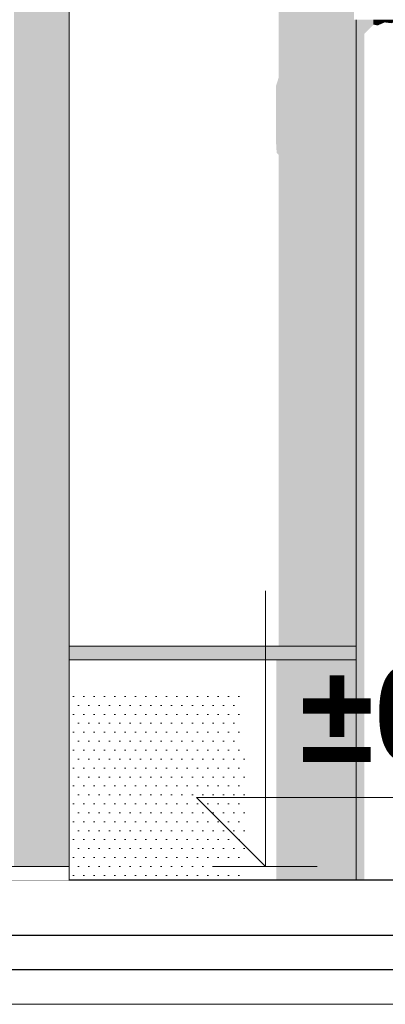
# Model space of a CAD drawing. Header units: millimetres. Extents: x 11 to 55443, y -2 to 19464.
# Tile 9 of 135: x 12587 to 13117, y 10654 to 12083. Entities that reach past the tile are written whole.
import ezdxf

# ---------------------------------------------------------------- set-up
doc = ezdxf.new("R2010")
doc.units = ezdxf.units.MM
doc.header["$MEASUREMENT"] = 0
doc.linetypes.add('Wipeout_Contour', pattern=[1000, 0, -1000])
for name, color, linetype in [('A_WYM_ZEWNETRZNE', 7, 'Continuous'), ('Nowe_A__SCIANY', 7, 'Continuous'), ('Nowe_A__STROPY', 7, 'Continuous'), ('Nowe_A_WN_WYPOSAZENIE', 7, 'Continuous'), ('Nowe_Drzwi Archicad', 7, 'Continuous')]:
    doc.layers.add(name, color=color, linetype=linetype)
for name, color, linetype, lineweight in [('A_WYM_ZEWNETRZNE_Nr_pióra__45', 7, 'Continuous', 15), ('A_WYM_ZEWNETRZNE_Nr_pióra__85', 7, 'Continuous', 13), ('A_WYPEŁNIENIA RYSUNKI_Nr_pióra__18', 9, 'Continuous', 13), ('Nowe_A__SCIANY_Nr_pióra__87', 7, 'Continuous', 13), ('Nowe_A__STROPY_Nr_pióra__1', 7, 'Continuous', 13), ('Nowe_A__STROPY_Nr_pióra__21', 7, 'Continuous', 25), ('Nowe_A_WN_WYPOSAZENIE_Nr_pióra__2', 7, 'Continuous', 13), ('Nowe_Drzwi Archicad_Nr_pióra__87', 7, 'Continuous', 13)]:
    doc.layers.add(name, color=color, linetype=linetype, lineweight=lineweight)
doc.styles.add('STYL_AUTOMATYCZNY_4', font='arial.ttf')

# ---------------------------------------------------------------- blocks, each defined once
blk = doc.blocks.new('ElemPrzekroju_1_1', base_point=(7287.1, 10854))
at = {"color": 254, "linetype": 'Wipeout_Contour', "lineweight": 0, "ltscale": 105058.510545}
blk.add_wipeout([(12658.5, 12134), (12658.5, 11174), (13074.9, 11174), (13074.9, 12083.1), (13071.9, 12083.1), (13071.9, 12134)], dxfattribs=at).dxf.layer = 'Nowe_A__SCIANY'
at = {"color": 254, "linetype": 'Wipeout_Contour', "lineweight": 0, "ltscale": 68141.665297}
blk.add_wipeout([(12658.5, 11174), (12658.5, 11154), (13074.9, 11154), (13074.9, 11174)], dxfattribs=at).dxf.layer = 'Nowe_A__SCIANY'
at = {"layer": 'Nowe_A__SCIANY', "linetype": 'Continuous', "lineweight": 0, "true_color": 0x000000}
for points in [[(12958.5, 11906.9), (12959.5, 11890.1), (12962.4, 11886.9), (12962.4, 11174), (13074.9, 11174), (13074.9, 12083.1), (13071.9, 12083.1), (13071.9, 12134), (12962.4, 12134), (12962.4, 11999), (12958.5, 11986.9)], [(12658.5, 11174), (12658.5, 11154), (13074.9, 11154), (13074.9, 11174)]]:
    blk.add_hatch(color=18, dxfattribs=at).paths.add_polyline_path(points)
at = {"layer": 'Nowe_A__SCIANY_Nr_pióra__87', "color": 7, "linetype": 'Continuous', "lineweight": 13}
blk.add_line((12658.5, 11174), (13074.9, 11174), dxfattribs=at)
blk = doc.blocks.new('ElemPrzekroju_7_1', base_point=(7287.1, 10854))
at = {"color": 254, "linetype": 'Wipeout_Contour', "lineweight": 0, "ltscale": 69456.826246}
blk.add_wipeout([(12658.5, 10854), (12658.5, 12954), (12578.5, 12954), (12578.5, 10854)], dxfattribs=at).dxf.layer = 'Nowe_Drzwi Archicad'
at = {"layer": 'Nowe_Drzwi Archicad', "linetype": 'Continuous', "lineweight": 0, "true_color": 0x000000}
blk.add_hatch(color=18, dxfattribs=at).paths.add_polyline_path([(12658.5, 10854), (12658.5, 12954), (12578.5, 12954), (12578.5, 10854)])
at = {"layer": 'Nowe_Drzwi Archicad_Nr_pióra__87', "color": 7, "linetype": 'Continuous', "lineweight": 13}
for p in [(12658.5, 12134), (12658.5, 11154)]:
    blk.add_line(p, (12658.5, 11174), dxfattribs=at)
blk = doc.blocks.new('ElemPrzekroju_11_1', base_point=(7287.1, 10854))
at = {"color": 254, "linetype": 'Wipeout_Contour', "lineweight": 0, "ltscale": 67699.677253}
blk.add_wipeout([(12658.5, 11154), (12658.5, 10834), (13074.9, 10834), (13074.9, 11154)], dxfattribs=at).dxf.layer = 'Nowe_A__SCIANY'
at = {"layer": 'Nowe_A__SCIANY', "linetype": 'Continuous', "lineweight": 0, "true_color": 0x000000}
blk.add_hatch(color=18, dxfattribs=at).paths.add_polyline_path([(12959.2, 10834), (13074.9, 10834), (13074.9, 11154), (12959.2, 11154)])
at = {"layer": 'Nowe_A__SCIANY_Nr_pióra__87', "color": 7, "linetype": 'Continuous', "lineweight": 13}
for p in [(13074.9, 11154), (12658.5, 10854)]:
    blk.add_line(p, (12658.5, 11154), dxfattribs=at)
blk = doc.blocks.new('ElemPrzekroju_24_1', base_point=(7287.1, 10854))
at = {"color": 254, "linetype": 'Wipeout_Contour', "lineweight": 0, "ltscale": 69717.51044}
blk.add_wipeout([(13133.6, 12083.1), (13116.3, 12083.1), (13116.3, 10834), (13133.6, 10834)], dxfattribs=at).dxf.layer = 'Nowe_A_WN_WYPOSAZENIE'
at = {"color": 254, "linetype": 'Wipeout_Contour', "lineweight": 0, "ltscale": 69666.768142}
blk.add_wipeout([(13116.3, 12083.1), (13099.9, 12083.1), (13099.9, 10834), (13116.3, 10834)], dxfattribs=at).dxf.layer = 'Nowe_A_WN_WYPOSAZENIE'
at = {"layer": 'Nowe_A_WN_WYPOSAZENIE', "linetype": 'Continuous', "lineweight": 0, "true_color": 0x000000}
blk.add_hatch(color=18, dxfattribs=at).paths.add_polyline_path([(13133.6, 12083.1), (13116.3, 12083.1), (13116.3, 12079.2), (13125.7, 12078), (13133.6, 12080.3)])
at = {"color": 254, "linetype": 'Wipeout_Contour', "lineweight": 0, "ltscale": 69622.168126}
blk.add_wipeout([(13099.9, 12083.1), (13086.6, 12083.1), (13086.6, 10834), (13099.9, 10834)], dxfattribs=at).dxf.layer = 'Nowe_A_WN_WYPOSAZENIE'
at = {"layer": 'Nowe_A_WN_WYPOSAZENIE', "linetype": 'Continuous', "lineweight": 0, "true_color": 0x000000}
blk.add_hatch(color=18, dxfattribs=at).paths.add_polyline_path([(13116.3, 12083.1), (13099.9, 12083.1), (13099.9, 12076), (13106.1, 12074.8), (13116.3, 12079.2)])
at = {"color": 254, "linetype": 'Wipeout_Contour', "lineweight": 0, "ltscale": 69589.078777}
blk.add_wipeout([(13086.6, 12083.1), (13078, 12083.1), (13078, 10834), (13086.6, 10834)], dxfattribs=at).dxf.layer = 'Nowe_A_WN_WYPOSAZENIE'
at = {"layer": 'Nowe_A_WN_WYPOSAZENIE', "linetype": 'Continuous', "lineweight": 0, "true_color": 0x000000}
for points in [[(13086.6, 12083.1), (13078, 12083.1), (13078, 10834), (13086.6, 10834)], [(13099.9, 12083.1), (13086.6, 12083.1), (13086.6, 12062.6), (13099.9, 12076)]]:
    blk.add_hatch(color=18, dxfattribs=at).paths.add_polyline_path(points)
at = {"color": 254, "linetype": 'Wipeout_Contour', "lineweight": 0, "ltscale": 69571.477149}
blk.add_wipeout([(13074.9, 12083.1), (13074.9, 10834), (13078, 10834), (13078, 12083.1)], dxfattribs=at).dxf.layer = 'Nowe_A_WN_WYPOSAZENIE'
at = {"layer": 'Nowe_A_WN_WYPOSAZENIE', "linetype": 'Continuous', "lineweight": 0, "true_color": 0x000000}
blk.add_hatch(color=18, dxfattribs=at).paths.add_polyline_path([(13074.9, 12083.1), (13074.9, 10834), (13078, 10834), (13078, 12083.1)])
at = {"layer": 'Nowe_A_WN_WYPOSAZENIE_Nr_pióra__2', "color": 7, "linetype": 'Continuous', "lineweight": 13}
blk.add_line((13074.9, 10834), (13074.9, 12083.1), dxfattribs=at)
blk = doc.blocks.new('ElemPrzekroju_27_1', base_point=(7287.1, 10854))
at = {"color": 254, "linetype": 'Wipeout_Contour', "lineweight": 0, "ltscale": 122838.887801}
blk.add_wipeout([(49533.6, 10754), (429.8, 10754), (429.8, 10704), (49533.6, 10704)], dxfattribs=at).dxf.layer = 'Nowe_A__STROPY'
at = {"color": 254, "linetype": 'Wipeout_Contour', "lineweight": 0, "ltscale": 122996.403299}
blk.add_wipeout([(49533.6, 10834), (429.8, 10834), (429.8, 10754), (49533.6, 10754)], dxfattribs=at).dxf.layer = 'Nowe_A__STROPY'
at = {"color": 254, "linetype": 'Wipeout_Contour', "lineweight": 0, "ltscale": 122717.845394}
blk.add_wipeout([(429.8, 10654), (49533.6, 10654), (49533.6, 10704), (429.8, 10704)], dxfattribs=at).dxf.layer = 'Nowe_A__STROPY'
at = {"layer": 'Nowe_A__STROPY_Nr_pióra__1', "color": 7, "linetype": 'Continuous', "lineweight": 13}
blk.add_line((49533.6, 10654), (429.8, 10654), dxfattribs=at)
at = {"layer": 'Nowe_A__STROPY_Nr_pióra__21', "color": 7, "linetype": 'Continuous', "lineweight": 25}
for p, q in [((49533.6, 10834), (429.8, 10834)), ((49533.6, 10754), (429.8, 10754)), ((49533.6, 10704), (429.8, 10704))]:
    blk.add_line(p, q, dxfattribs=at)
blk = doc.blocks.new('ElemPrzekroju_29_1', base_point=(7287.1, 10854))
at = {"color": 254, "linetype": 'Wipeout_Contour', "lineweight": 0, "ltscale": 64657.174106}
blk.add_wipeout([(11298.5, 10854), (11298.5, 10834), (12658.5, 10834), (12658.5, 10854)], dxfattribs=at).dxf.layer = 'Nowe_A__SCIANY'
at = {"layer": 'Nowe_A__SCIANY_Nr_pióra__87', "color": 7, "linetype": 'Continuous', "lineweight": 13}
for p, q in [((12658.5, 10854), (11298.5, 10854)), ((11298.5, 10834), (11298.5, 10854)), ((12658.5, 10834), (12658.5, 10854))]:
    blk.add_line(p, q, dxfattribs=at)
blk = doc.blocks.new('Wymiary_3_1', base_point=(12943.2, 10854))
at = {"layer": 'A_WYM_ZEWNETRZNE_Nr_pióra__45', "color": 7, "linetype": 'Continuous', "lineweight": 15}
for p, q in [((12943.2, 10854), (12943.2, 11254)), ((12943.2, 10854), (12843.2, 10954)), ((12843.2, 10954), (12943.2, 10954)), ((12943.2, 10954), (14283.8, 10954))]:
    blk.add_line(p, q, dxfattribs=at)
at = {"layer": 'A_WYM_ZEWNETRZNE_Nr_pióra__85', "color": 7, "linetype": 'Continuous', "lineweight": 13}
for q in [(12868.2, 10854), (13018.2, 10854)]:
    blk.add_line((12943.2, 10854), q, dxfattribs=at)
at = {"layer": 'A_WYM_ZEWNETRZNE_Nr_pióra__85', "color": 7, "lineweight": 13, "insert": (12993.2, 10974), "char_height": 140, "attachment_point": 7, "style": 'STYL_AUTOMATYCZNY_4'}
blk.add_mtext('\\A1;{\\pql;\\fArial|b1|i0|c238|p0;\\W1.000000;±0,00=+259,95}', dxfattribs=at)

msp = doc.modelspace()

# ---------------------------------------------------------------- block references
at = {"layer": 'Nowe_A__SCIANY', "lineweight": 0}
msp.add_blockref('ElemPrzekroju_1_1', (7287.1, 10854), dxfattribs=at)

# ---------------------------------------------------------------- next in the draw order: block references
at = {"layer": 'Nowe_Drzwi Archicad', "lineweight": 0}
msp.add_blockref('ElemPrzekroju_7_1', (7287.1, 10854), dxfattribs=at)

# ---------------------------------------------------------------- next in the draw order: block references
at = {"layer": 'Nowe_A__SCIANY', "lineweight": 0}
msp.add_blockref('ElemPrzekroju_11_1', (7287.1, 10854), dxfattribs=at)

# ---------------------------------------------------------------- next in the draw order: block references
at = {"layer": 'Nowe_A_WN_WYPOSAZENIE', "lineweight": 0}
msp.add_blockref('ElemPrzekroju_24_1', (7287.1, 10854), dxfattribs=at)

# ---------------------------------------------------------------- next in the draw order: block references
at = {"layer": 'A_WYM_ZEWNETRZNE', "color": 7, "linetype": 'Continuous', "lineweight": 13}
msp.add_blockref('Wymiary_3_1', (12943.2, 10854), dxfattribs=at)
at = {"layer": 'Nowe_A__STROPY', "lineweight": 0}
msp.add_blockref('ElemPrzekroju_27_1', (7287.1, 10854), dxfattribs=at)

# ---------------------------------------------------------------- next in the draw order: block references
at = {"layer": 'Nowe_A__SCIANY', "lineweight": 0}
msp.add_blockref('ElemPrzekroju_29_1', (7287.1, 10854), dxfattribs=at)

# ---------------------------------------------------------------- next in the draw order: hatches: boundary and pattern name
at = {"layer": 'A_WYPEŁNIENIA RYSUNKI_Nr_pióra__18', "linetype": 'Continuous', "lineweight": 13}
h = msp.add_hatch(dxfattribs=at)
h.set_pattern_fill('Tynk_akrylowy_na_siatce__7B', color=9, style=0, pattern_type=2)
h.set_pattern_definition([(0, (7287.15, 10853.983), (0, 25.98076), [0, -15]), (0, (7294.65, 10866.974), (0, 25.98076), [0, -15])])
h.paths.add_polyline_path([(12658.5, 11103.3), (12658.5, 10854), (12658.5, 10834), (12912.4, 10834), (12912.4, 11029.3), (12909.5, 11032.5), (12908.5, 11049.2), (12908.5, 11103.3)])

doc.saveas('drawing.dxf')
